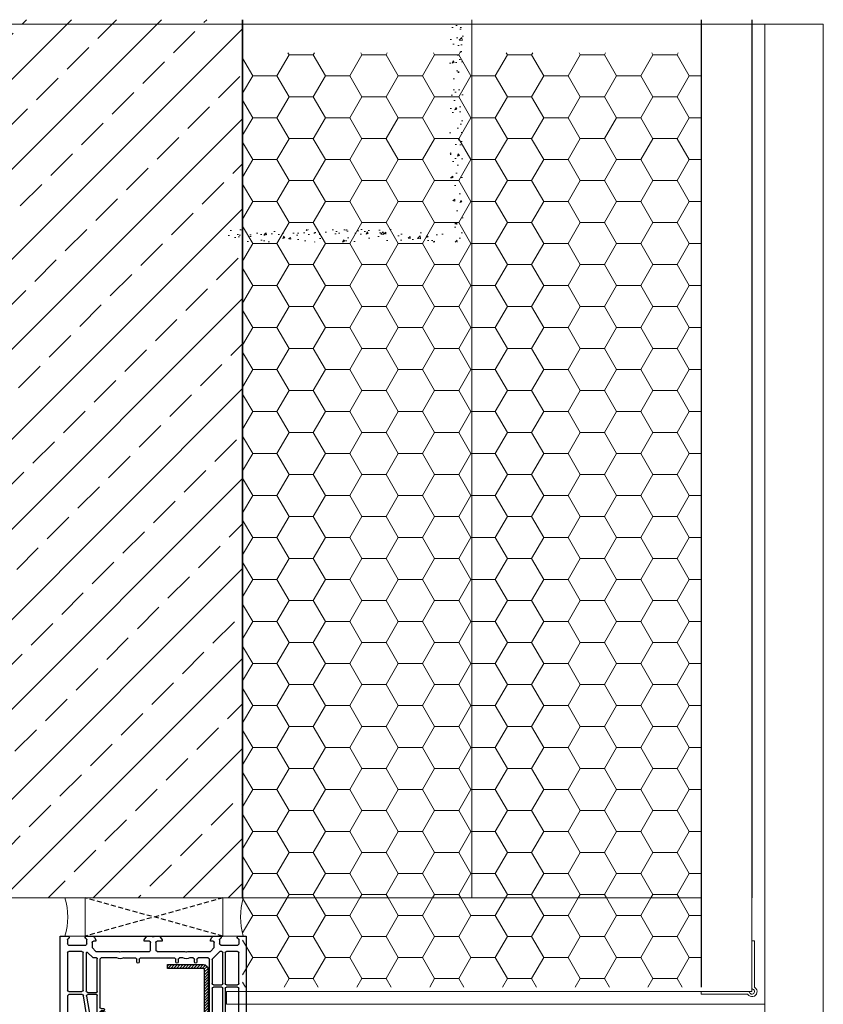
# Model space of a CAD drawing. Header units: millimetres. Extents: x -1427 to 15787, y -1578 to 5789.
# Tile 43 of 146: x 1286 to 1317, y -580 to -542. Entities that reach past the tile are written whole.
import ezdxf

# ---------------------------------------------------------------- set-up
doc = ezdxf.new("R2010")
doc.units = ezdxf.units.MM
for name, pattern in [('AUSGEZOGEN', [0]), ('DASHDOT', [25.4, 12.7, -6.35, 0, -6.35]), ('DASHED', [19.05, 12.7, -6.35]), ('HIDDEN', [9.525, 6.35, -3.175])]:
    doc.linetypes.add(name, pattern=pattern)
for name, color, linetype, lineweight in [('0-izo-TERM-tward', 94, 'ZIGZAG', 9), ('0-S-linia-beton', 1, 'Continuous', 35), ('2_hatch_zelbet_obrys', 242, 'DASHED', 9), ('A_wymiary', 7, 'Continuous', 5), ('blacha', 2, 'Continuous', 18), ('Oś', 1, 'DASHDOT', 9), ('PL_CONT', 210, 'Continuous', 0), ('Tynk', 8, 'Continuous', 18), ('Ściana', 37, 'Continuous', 18)]:
    doc.layers.add(name, color=color, linetype=linetype, lineweight=lineweight)
for name, color, linetype in [('0-S-linia-wykonczenie', 31, 'Continuous'), ('10TNR-01', 7, 'AUSGEZOGEN'), ('listwa', 5, 'Continuous'), ('ościeżnica', 30, 'Continuous'), ('WO_HIDD', 32, 'HIDDEN')]:
    doc.layers.add(name, color=color, linetype=linetype)
doc.linetypes.add('ZIGZAG', pattern='A,0.00254,-5.08,[131,ltypeshp.shx,S=5.08,R=0,X=-5.08,Y=0],-10.16,[131,ltypeshp.shx,S=5.08,R=180,X=5.08,Y=0],-5.08', length=20.32254)
pattern_1 = [(180, (-4959.1632, 31842.9903), (-1.42875, -0.824889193), [0.9525, -1.905]), (300, (-4959.1632, 31842.9903), (1.428749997, -0.824889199), [0.9525, -1.905]), (240, (-4959.1632, 31842.9903), (-3e-09, -1.649778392), [-1.905, 0.9525])]

# ---------------------------------------------------------------- blocks, each defined once
blk = doc.blocks.new('HP122')
for p, q in [((61.39, 73), (0, 73)), ((0, 73), (0, 70.1)), ((1.39, 70.2), (3, 70.2)), ((3.5, 69.7), (3.5, 63)), ((6.6, 70.1), (21.3, 70.1)), ((23.5, 70.1), (40, 70.1)), ((41.9, 70.1), (60.18, 70.1)), ((60.63, 69.81), (61.81, 67.27)), ((67.97, 60.93), (62.74, 72.13)), ((6.1, 64.5), (6.1, 69.6)), ((21.8, 69.6), (21.8, 64.5)), ((23, 64.42), (23, 69.6)), ((40.5, 69.6), (40.5, 64.11)), ((41.4, 65.01), (41.4, 69.6)), ((0, 62.6), (0, 60.44)), ((3, 62.5), (1.39, 62.5)), ((8.45, 60.22), (6.39, 62.29)), ((21.3, 64), (6.6, 64)), ((6.6, 62.8), (21.6, 62.8)), ((22.1, 62.3), (22.1, 58.75)), ((23, 58.75), (23, 62.19)), ((38.31, 61.41), (23.42, 63.93)), ((23.58, 62.68), (37.99, 60.24)), ((44.78, 62.4), (51.8, 60.52)), ((52.11, 62.92), (45.4, 64.72)), ((57.1, 62.9), (52.24, 62.9)), ((58.39, 64.82), (57.55, 63.17)), ((59, 62.73), (59.72, 64.14)), ((60.2, 62), (59.45, 62)), ((60.2, 61.3), (60.2, 62)), ((64.45, 62), (63.7, 62)), ((63.7, 62), (63.7, 61.3)), ((64.18, 64.14), (64.89, 62.73)), ((0.5, 59.58), (1.5, 59)), ((1.5, 59), (2, 59)), ((2, 59), (2, 60)), ((2.5, 60.5), (4.5, 60.5)), ((4.5, 60.5), (6, 59)), ((6, 59), (6, 50.29)), ((8.6, 58.75), (8.6, 59.87)), ((21.8, 58.45), (8.9, 58.45)), ((38.15, 58.45), (23.3, 58.45)), ((51.92, 60.5), (59.4, 60.5)), ((59.4, 60.5), (60.2, 61.3)), ((63.7, 61.3), (64.5, 60.5)), ((64.5, 60.5), (67.7, 60.5)), ((8.6, 50.83), (8.6, 56.9)), ((9.1, 57.4), (27.9, 57.4)), ((28.4, 56.9), (28.4, 56.05)), ((29.3, 56.05), (29.3, 56.9)), ((29.8, 57.4), (38.48, 57.4)), ((40.4, 54.6), (40.4, 52.8)), ((43, 11.94), (43, 54.6)), ((39.9, 52.3), (38.75, 52.3)), ((38.75, 51.4), (39.9, 51.4)), ((40.4, 50.9), (40.4, 36.8)), ((6, 48.71), (6, 38)), ((6.07, 50.04), (6.23, 49.75)), ((6.23, 49.25), (6.07, 48.96)), ((8.6, 48.17), (8.6, 43.4)), ((10.25, 42.9), (9.1, 42.9)), ((1.5, 40), (0.5, 39.42)), ((2, 40), (1.5, 40)), ((2, 38), (2, 40)), ((8.6, 41.5), (8.6, 28.1)), ((9.1, 42), (10.25, 42)), ((0, 38.56), (0, 37.29)), ((0, 35.71), (0, 34.44)), ((0.07, 37.04), (0.23, 36.75)), ((0.23, 36.25), (0.07, 35.96)), ((2, 33), (2, 35)), ((5.5, 37.5), (2.5, 37.5)), ((2.5, 35.5), (5.5, 35.5)), ((6, 35), (6, 24.29)), ((39.9, 36.3), (38.75, 36.3)), ((38.75, 35.4), (39.9, 35.4)), ((40.4, 34.9), (40.4, 20.8)), ((0.5, 33.58), (1.5, 33)), ((1.5, 33), (2, 33)), ((10.25, 27.6), (9.1, 27.6)), ((6.07, 24.04), (6.23, 23.75)), ((6.23, 23.25), (6.07, 22.96)), ((8.6, 24.83), (8.6, 26.2)), ((9.1, 26.7), (10.25, 26.7)), ((6, 22.71), (6, 14)), ((8.6, 20.8), (8.6, 22.17)), ((10.25, 20.3), (9.1, 20.3)), ((9.1, 19.4), (10.25, 19.4)), ((39.9, 20.3), (38.75, 20.3)), ((38.75, 19.4), (39.9, 19.4)), ((8.6, 14.9), (8.6, 18.9)), ((40.4, 18.9), (40.4, 14.9)), ((0, 12.56), (0, 10.4)), ((1.5, 14), (0.5, 13.42)), ((2, 14), (1.5, 14)), ((2, 13), (2, 14)), ((4.5, 12.5), (2.5, 12.5)), ((6, 14), (4.5, 12.5)), ((6.19, 10.51), (8.88, 13.2)), ((39.9, 14.4), (9.1, 14.4)), ((9.23, 13.35), (18.6, 13.35)), ((19.1, 12.85), (19.1, 9.6)), ((20, 9.6), (20, 12.85)), ((20.5, 13.35), (39.9, 13.35)), ((40.4, 12.85), (40.4, 12.66)), ((45.62, 11.99), (43.63, 11.46)), ((45.86, 8.97), (46, 11.68)), ((1.39, 10.5), (3, 10.5)), ((3.5, 10), (3.5, 3.3)), ((6.1, 9.6), (6.1, 10.3)), ((18.6, 9.1), (6.6, 9.1)), ((6.6, 8.2), (18.6, 8.2)), ((36.03, 9.1), (20.5, 9.1)), ((20.5, 8.2), (35.81, 8.2)), ((39, 7.29), (39, 8.56)), ((40.2, 9.54), (45.26, 8.51)), ((6.1, 3.4), (6.1, 7.7)), ((19.1, 7.7), (19.1, 3.4)), ((20, 3.4), (20, 7.7)), ((35.77, 4.9), (35.25, 4.9)), ((35.25, 4), (35.9, 4)), ((38.77, 6.75), (38.93, 7.04)), ((38.93, 5.96), (38.77, 6.25)), ((39, 3.5), (39, 5.71)), ((45.28, 4.49), (43.5, 4.18)), ((43.5, 4.18), (43.5, 3)), ((46, 1.5), (45.87, 4.03)), ((0, 2.9), (0, 0)), ((0, 0), (45.5, 0)), ((3, 2.8), (1.39, 2.8)), ((18.6, 2.9), (6.6, 2.9)), ((35.9, 2.9), (20.5, 2.9)), ((36.4, 3.5), (36.4, 3.4)), ((36.4, 3.4), (36.4, 3.4)), ((43, 2.5), (40, 2.5)), ((46, 0.5), (46, 1.5))]:
    blk.add_line(p, q)
for centre, radius, start, end in [((0.6, 70.1), 0.6, 180, 352.8198), ((1.39, 70), 0.2, 90, 172.8198), ((3, 69.7), 0.5, 0, 90), ((6.6, 69.6), 0.5, 90, 180), ((21.3, 69.6), 0.5, 0, 90), ((23.5, 69.6), 0.5, 90, 180), ((40, 69.6), 0.5, 0, 90), ((41.9, 69.6), 0.5, 90, 180), ((60.18, 69.6), 0.5, 25, 90), ((61.39, 71.5), 1.5, 25, 90), ((61.95, 63), 4, 94.3446, 152.9883), ((61.63, 67.19), 0.2, 274.3446, 25), ((0.6, 62.6), 0.6, 7.1802, 180), ((1.39, 62.7), 0.2, 187.1802, 270), ((3, 63), 0.5, 270, 0), ((6.6, 64.5), 0.5, 180, 270), ((6.6, 62.5), 0.3, 90, 225), ((21.3, 64.5), 0.5, 270, 0), ((21.6, 62.3), 0.5, 0, 90), ((23.5, 64.42), 0.5, 180, 260.3814), ((23.5, 62.19), 0.5, 80.3814, 180), ((44, 59.5), 5.6, 130.9756, 156.8456), ((40, 64.11), 0.5, 310.9756, 0), ((44, 59.5), 3, 75, 224.4153), ((41.9, 65.01), 0.5, 180, 290.8506), ((44, 59.5), 5.4, 75, 110.8506), ((52.24, 63.4), 0.5, 255, 270), ((57.1, 63.4), 0.5, 270, 332.9883), ((59.45, 62.5), 0.5, 152.9883, 270), ((61.95, 63), 2.5, 91.6783, 152.9883), ((61.95, 63), 2.5, 27.0117, 91.6783), ((64.45, 62.5), 0.5, 270, 27.0117), ((1, 60.44), 1, 180, 240), ((2.5, 60), 0.5, 90, 180), ((8.1, 59.87), 0.5, 360, 45), ((8.9, 58.75), 0.3, 180, 270), ((21.8, 58.75), 0.3, 270, 0), ((23.3, 58.75), 0.3, 180, 270), ((37.91, 59.75), 0.5, 357.6547, 80.3814), ((38.15, 58.75), 0.3, 270, 7.3031), ((38.39, 61.9), 0.5, 260.3814, 336.8456), ((44, 59.5), 5.6, 177.6547, 187.3031), ((51.92, 61), 0.5, 255, 270), ((67.7, 60.8), 0.3, 270, 25), ((9.1, 56.9), 0.5, 90, 180), ((27.9, 56.9), 0.5, 360, 90), ((28.85, 56.05), 0.45, 180, 360), ((29.8, 56.9), 0.5, 90, 180), ((38.48, 56.9), 0.5, 25.2285, 90), ((44, 59.5), 5.6, 205.2285, 224.4153), ((39, 54.6), 1.4, 360, 44.4153), ((39, 54.6), 4, 360, 44.4153), ((5.8, 49.5), 3.1, 334.5854, 25.4146), ((38.75, 51.85), 0.45, 90, 270), ((39.9, 52.8), 0.5, 270, 360), ((39.9, 50.9), 0.5, 360, 90), ((6.5, 50.29), 0.5, 180, 210), ((6.5, 48.71), 0.5, 150, 180), ((5.8, 49.5), 0.5, 330, 30), ((9.1, 43.4), 0.5, 180, 270), ((10.25, 42.45), 0.45, 270, 90), ((1, 38.56), 1, 120, 180), ((9.1, 41.5), 0.5, 90, 180), ((0.5, 37.29), 0.5, 180, 210), ((0.5, 35.71), 0.5, 150, 180), ((-0.2, 36.5), 0.5, 330, 30), ((2.5, 38), 0.5, 180, 270), ((2.5, 35), 0.5, 90, 180), ((5.5, 38), 0.5, 270, 0), ((5.5, 35), 0.5, 0, 90), ((38.75, 35.85), 0.45, 90, 270), ((39.9, 36.8), 0.5, 270, 0), ((39.9, 34.9), 0.5, 0, 90), ((1, 34.44), 1, 180, 240), ((9.1, 28.1), 0.5, 180, 270), ((10.25, 27.15), 0.45, 270, 90), ((6.5, 24.29), 0.5, 180, 210), ((5.8, 23.5), 0.5, 330, 30), ((9.1, 26.2), 0.5, 90, 180), ((5.8, 23.5), 3.1, 334.5854, 25.4146), ((6.5, 22.71), 0.5, 150, 180), ((9.1, 20.8), 0.5, 180, 270), ((9.1, 18.9), 0.5, 90, 180), ((10.25, 19.85), 0.45, 270, 90), ((38.75, 19.85), 0.45, 90, 270), ((39.9, 20.8), 0.5, 270, 360), ((39.9, 18.9), 0.5, 360, 90), ((1, 12.56), 1, 120, 180), ((2.5, 13), 0.5, 180, 270), ((9.1, 14.9), 0.5, 180, 270), ((9.23, 12.85), 0.5, 90, 135), ((18.6, 12.85), 0.5, 360, 90), ((20.5, 12.85), 0.5, 90, 180), ((40, 8.56), 3.6, 91.3976, 165.2974), ((39.9, 14.9), 0.5, 270, 360), ((39.9, 12.85), 0.5, 0, 90), ((39.9, 12.66), 0.5, 271.3976, 360), ((43.5, 11.94), 0.5, 180, 285), ((45.7, 11.7), 0.3, 357, 105), ((0.6, 10.4), 0.6, 180, 352.8198), ((1.39, 10.3), 0.2, 90, 172.8198), ((3, 10), 0.5, 0, 90), ((6.4, 10.3), 0.3, 135, 180), ((6.6, 9.6), 0.5, 180, 270), ((6.6, 7.7), 0.5, 90, 180), ((18.6, 9.6), 0.5, 270, 360), ((18.6, 7.7), 0.5, 0, 90), ((20.5, 9.6), 0.5, 180, 270), ((20.5, 7.7), 0.5, 90, 180), ((35.81, 7.7), 0.5, 340.5288, 90), ((36.03, 9.6), 0.5, 270, 345.2974), ((40, 8.56), 1, 78.5, 180), ((45.36, 9), 0.5, 258.5, 357), ((35.25, 4.45), 0.45, 90, 270), ((35.77, 5.4), 0.5, 270, 17.7916), ((35.9, 3.5), 0.5, 0, 90), ((39.2, 6.5), 3.1, 160.5288, 197.7916), ((39.2, 6.5), 0.5, 150, 210), ((38.5, 7.29), 0.5, 330, 0), ((38.5, 5.71), 0.5, 0, 30), ((45.37, 4), 0.5, 3, 100), ((0.6, 2.9), 0.6, 7.1802, 180), ((1.39, 3), 0.2, 187.1802, 270), ((3, 3.3), 0.5, 270, 0), ((6.6, 3.4), 0.5, 180, 270), ((18.6, 3.4), 0.5, 270, 0), ((20.5, 3.4), 0.5, 180, 270), ((35.9, 3.4), 0.5, 270, 0), ((40, 3.5), 1, 180, 270), ((43, 3), 0.5, 270, 360), ((45.5, 0.5), 0.5, 270, 0)]:
    blk.add_arc(centre, radius, start, end)
blk = doc.blocks.new('A$C9be35ea3')
at = {"layer": 'listwa'}
h = blk.add_hatch(dxfattribs=at)
h.set_pattern_fill('ANSI31', color=256, scale=0.25, style=0)
h.set_pattern_definition([(45, (-109.0201, -118.33735), (-0.561266, 0.561266), [])])
h.paths.add_polyline_path([(245.609, 579.948, 0.4142136), (248.609, 582.948), (248.609, 604.548, 0.4142136), (246.609, 606.548), (232.609, 606.548), (232.609, 605.048), (246.609, 605.048, -0.4142136), (247.109, 604.548), (247.109, 582.948, -0.4142136), (245.609, 581.448), (208.609, 581.448, -0.4142136), (208.109, 581.948), (208.109, 587.948), (206.609, 587.948), (206.609, 581.948, 0.4142136), (208.609, 579.948)])
blk.add_lwpolyline([(247.109, 582.948), (247.109, 604.548, 0.4142136), (246.609, 605.048), (232.609, 605.048), (232.609, 606.548), (246.609, 606.548, -0.4142136), (248.609, 604.548), (248.609, 582.948, -0.4142136), (245.609, 579.948), (208.609, 579.948, -0.4142136), (206.609, 581.948), (206.609, 587.948), (208.109, 587.948), (208.109, 581.948, 0.4142136), (208.609, 581.448), (245.609, 581.448, 0.4142136)], format="xyb", close=True, dxfattribs=at)
at = {"layer": 'ościeżnica'}
blk.add_line((200.36, 617.748), (254.381, 617.748), dxfattribs=at)
at = {"layer": 'PL_CONT'}
for p, q in [((254.381, 617.748), (254.381, 632.748)), ((253.589, 617.748), (253.589, 617.748)), ((262.381, 617.748), (254.381, 617.748))]:
    blk.add_line(p, q, dxfattribs=at)
blk.add_lwpolyline([(192.36, 617.748), (200.36, 617.748), (200.36, 617.748), (200.36, 632.748), (200.36, 632.748), (192.36, 632.748, -0.1434857)], format="xyb", close=True, dxfattribs=at)
blk.add_arc((287.978, 625.248), 26.673, 163.66922, 196.33078, dxfattribs=at)
at = {"layer": 'WO_HIDD', "ltscale": 0.3}
for points in [[(254.381, 617.748), (200.36, 632.748)], [(254.381, 632.748), (200.36, 617.748)]]:
    blk.add_lwpolyline(points, dxfattribs=at)
at = {"layer": '10TNR-01', "color": 0, "xscale": -1, "rotation": 90}
blk.add_blockref('HP122', (263.509, 617.748), dxfattribs=at)
blk = doc.blocks.new('*U139')
at = {"layer": 'Tynk'}
h = blk.add_hatch(dxfattribs=at)
h.set_pattern_fill('AR-CONC', color=256, scale=0.05)
h.set_pattern_definition([(50, (-299.4544, 118.5554), (9.1092334, -0.796954), [0.9525, -10.4775]), (355, (-299.454, 118.555), (-1.762171, 9.552842), [0.762, -8.382029]), (100.45144, (-298.695, 118.489), (7.347062, 8.755888), [0.8095, -8.904512]), (46.1842, (-299.454, 121.095), (13.553952, -2.102116), [1.42875, -15.71625]), (96.63556, (-298.325, 120.92), (11.870207, 12.371306), [1.21425, -13.35678]), (351.18415, (-299.454, 121.095), (11.870207, 12.371306), [1.142998, -12.572987]), (21, (-298.1844, 120.4604), (7.5807196, -5.11326), [0.9525, -10.4775]), (326, (-298.184, 120.46), (3.090101, 9.209398), [0.762, -8.382]), (71.45144, (-297.553, 120.034), (10.670821, 4.096138), [0.8095, -8.904497]), (37.5, (-299.4544, 118.5554), (0.1544302, 4.227752), [0, -8.2804, 0, -8.509, 0, -8.41375]), (7.5, (-299.4544, 118.5554), (3.340983, 5.0090287), [0, -4.8514, 0, -8.0899, 0, -3.20675]), (327.5, (-302.2865, 118.5554), (6.7795298, -0.2864372), [0, -3.175, 0, -9.906, 0, -13.1445]), (317.5, (-303.5565, 118.5554), (7.406459, 1.2713246), [0, -4.1275, 0, -6.5786, 0, -9.3345])])
h.paths.add_polyline_path([(3737.65, -5352.78), (3737.65, -5259.95), (3732.65, -5259.95), (3732.65, -5327.78), (3733.65, -5327.78), (3733.65, -5345.88, 0.247394), (3733.78, -5346.13, -1.204134), (3731, -5348.91, 0.247394), (3730.76, -5348.78), (3712.65, -5348.78), (3712.65, -5347.78), (3652.06, -5347.78), (3652.06, -5352.78)])
at = {"layer": 'blacha'}
blk.add_lwpolyline([(4030.46, -5467.46, 0.247394), (4030.21, -5467.33), (4012.11, -5467.33), (4012.11, -5466.33), (4030.84, -5466.33, -0.34754), (4031.14, -5466.56, 1.791404), (4032.34, -5465.36, -0.34754), (4032.11, -5465.07), (4032.11, -5446.33), (4033.11, -5446.33), (4033.11, -5464.43, 0.247394), (4033.24, -5464.68, -1.204134)], format="xyb", close=True, dxfattribs=at)
at = {"layer": 'Tynk', "ltscale": 0.8}
for points in [[(4032.11, -5466.33), (4032.11, -5259.95), (4037.11, -5259.95), (4037.11, -5471.33)], [(4032.11, -5466.33), (3652.06, -5466.33)], [(3652.06, -5471.33), (3652.06, -5466.33)], [(4037.11, -5471.33), (3652.06, -5471.33)]]:
    blk.add_lwpolyline(points, dxfattribs=at)

msp = doc.modelspace()

# ---------------------------------------------------------------- hatches: boundary and pattern name
at = {"layer": 'Ściana'}
h = msp.add_hatch(dxfattribs=at)
h.set_pattern_fill('JIS_STN_2.5', color=256, angle=270, style=0)
h.set_pattern_definition([(225, (4086.0373, -1501.6845), (1.767767, -1.767767), []), (225, (4084.2723, -1501.6845), (1.767767, -1.767767), [1.2, -0.5])])
h.paths.add_polyline_path([(1269.558, -541.60846), (1294.558, -541.60846), (1294.558, -576.1134), (1269.558, -576.1134)])
h = msp.add_hatch(dxfattribs=at)
h.set_pattern_fill('HONEY', color=256, scale=0.3, angle=270, style=0)
h.set_pattern_definition(pattern_1)
h.paths.add_polyline_path([(1294.558, -542.90938), (1294.558, -576.1134), (1303.558, -576.1134), (1303.558, -542.90938)])
h = msp.add_hatch(dxfattribs=at)
h.set_pattern_fill('HONEY', color=256, scale=0.3, angle=270, style=0)
h.set_pattern_definition(pattern_1)
h.paths.add_polyline_path([(1303.558, -542.90938), (1303.558, -576.1134), (1312.558, -576.1134), (1312.558, -542.90938)])
h = msp.add_hatch(dxfattribs=at)
h.set_pattern_fill('HONEY', color=256, scale=0.3, angle=270, style=0)
h.set_pattern_definition(pattern_1)
h.paths.add_polyline_path([(1312.558, -579.6134), (1312.558, -576.1134), (1294.558, -576.1134), (1294.558, -579.6134)])

# ---------------------------------------------------------------- linework, layer by layer
at = {"layer": '0-izo-TERM-tward', "linetype": 'ByBlock', "ltscale": 8}
for points in [[(1303.558, -541.60846), (1303.558, -576.1134)], [(1294.558, -576.1134), (1312.558, -576.1134)]]:
    msp.add_lwpolyline(points, dxfattribs=at)
at = {"layer": '0-S-linia-beton'}
msp.add_lwpolyline([(1294.558, -576.1134), (1294.558, -541.60846)], dxfattribs=at)
at = {"layer": '0-S-linia-wykonczenie'}
for points in [[(1312.558, -541.60846), (1312.558, -579.6134)], [(1314.558, -541.60846), (1314.558, -576.1134)]]:
    msp.add_lwpolyline(points, dxfattribs=at)
at = {"layer": '2_hatch_zelbet_obrys'}
msp.add_lwpolyline([(1294.558, -541.60846), (1294.558, -576.1134), (1269.558, -576.1134), (1269.55775, -541.60846)], dxfattribs=at)
at = {"layer": 'A_wymiary'}
msp.add_lwpolyline([(1315.058, -580.29334), (1315.058, -626.68193)], dxfattribs=at)
at = {"layer": 'Oś', "ltscale": 10}
msp.add_lwpolyline([(1258.49574, -665.11833), (1317.35889, -665.11833), (1317.35889, -541.7884), (1258.49574, -541.7884)], close=True, dxfattribs=at)

# ---------------------------------------------------------------- block references
at = {"xscale": -0.1, "yscale": 0.1, "zscale": 0.1, "rotation": 90}
msp.add_blockref('*U139', (767.92495, -176.58246), dxfattribs=at)
at = {"layer": 'A_wymiary', "xscale": 0.1, "yscale": 0.1, "zscale": 0.1}
msp.add_blockref('A$C9be35ea3', (1268.34627, -639.38823), dxfattribs=at)

doc.saveas('drawing.dxf')
